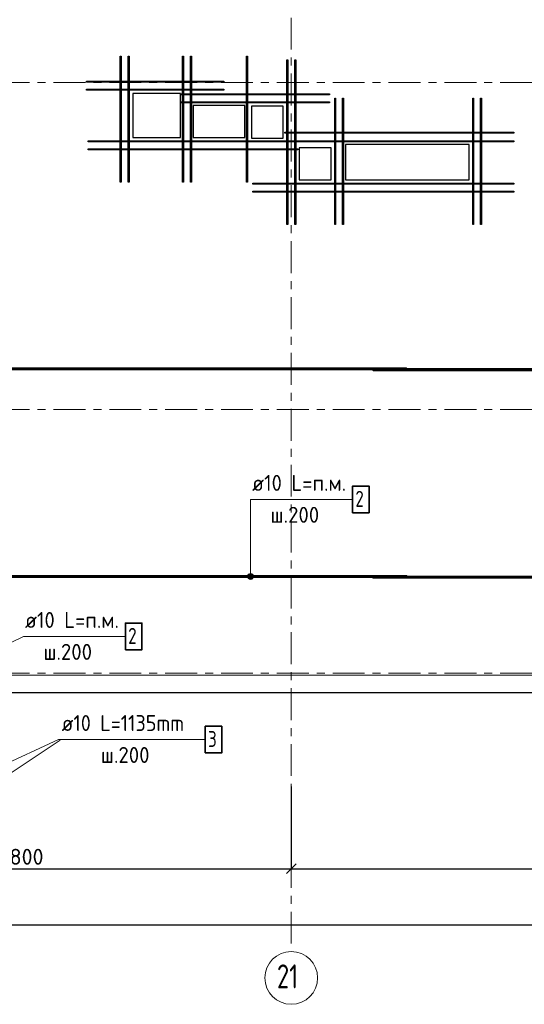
# Model space of a CAD drawing. Header units: metres. Extents: x -38 to 102, y -15 to 21.
# Tile 15 of 229: x 51.55 to 57.87, y -4.15 to 8.19. Entities that reach past the tile are written whole.
import ezdxf

# ---------------------------------------------------------------- set-up
doc = ezdxf.new("R2010")
doc.units = ezdxf.units.M
doc.header["$PDMODE"] = 65
doc.linetypes.add('______11', pattern=[0.5, 0.4, -0.05, 0, -0.05])
doc.linetypes.add('______5', pattern=[1.1, 0.8, -0.1, 0.1, -0.1])
for name, color, linetype, lineweight in [('XR$2$Осевая линия (1)', 7, '______5', 13), ('XR$2$Размерная линия (1)', 7, 'Continuous', 13), ('XR$5$Арм. стержнями верхней зоны', 180, 'Continuous', 35), ('XR$5$Арм. стержнями нижней зоны', 180, 'Continuous', 35), ('XR$5$Арм.стержн. Арматура края', 96, 'Continuous', 35), ('XR$5$Арм.стержн. Доп. арматура', 180, 'Continuous', 35), ('XR$5$Общий слой (1)_1', 7, 'Continuous', 13), ('XR$5$Перекрытие (1)', 7, 'Continuous', 35)]:
    doc.layers.add(name, color=color, linetype=linetype, lineweight=lineweight)
doc.styles.add('ISOCPEUR', font='txt')
doc.dimstyles.new('DIMSTYLE_3', dxfattribs={"dimtxt": 0.2, "dimasz": 0.2, "dimexe": 0, "dimexo": 0, "dimgap": 0.1, "dimtad": 2, "dimdec": 0, "dimlfac": 1000, "dimrnd": 5, "dimzin": 12, "dimdsep": 46, "dimtxsty": 'ISOCPEUR', "dimblk1": 'ALL_ML_STRICH', "dimblk2": 'ALL_ML_STRICH', "dimsah": 1, "dimcen": 0, "dimclrd": 7, "dimclre": 256, "dimclrt": 7, "dimadec": 0, "dimazin": 0, "dimtfac": 1, "dimtdec": 0, "dimtix": 1, "dimtmove": 2, "dimatfit": 3, "dimfxl": 0, "dimtzin": 0, "dimlwd": 0, "dimlwe": -3, "dimarcsym": 0})

# ---------------------------------------------------------------- blocks, each defined once
blk = doc.blocks.new('ALL_ML_STRICH')
at = {"color": 0, "linetype": 'ByBlock', "lineweight": -2}
for p, q in [((-1, 0), (0.5, 0)), ((-0.3, -0.3), (0.3, 0.3)), ((0, -0.5), (0, 0.5))]:
    blk.add_line(p, q, dxfattribs=at)
blk = doc.blocks.new('*D12')
at = {"layer": 'DEFPOINTS', "color": 7, "linetype": 'Continuous', "lineweight": 13, "transparency": 33554687}
for p in [(0.5, -3.103), (0.5, -3.156), (61.6, -3.14)]:
    blk.add_point(p, dxfattribs=at)
at = {"layer": 'XR$2$Размерная линия (1)', "color": 9, "linetype": 'Continuous', "lineweight": -2, "true_color": 0xc7c7c7, "transparency": 33554687}
for p, q in [((0.5, -3.123), (0.5, -3.156)), ((61.6, -3.156), (61.6, -3.156))]:
    blk.add_line(p, q, dxfattribs=at)
at = {"layer": 'XR$2$Размерная линия (1)', "color": 7, "linetype": 'Continuous', "lineweight": -2, "transparency": 33554687}
blk.add_line((0.5, -3.156), (61.6, -3.156), dxfattribs=at)
at = {"layer": 'XR$2$Размерная линия (1)', "color": 7, "linetype": 'Continuous', "lineweight": 13, "transparency": 33554687, "xscale": 0.2, "yscale": 0.2, "zscale": 0.2, "rotation": 180}
blk.add_blockref('ALL_ML_STRICH', (0.5, -3.156), dxfattribs=at)
at = {"layer": 'XR$2$Размерная линия (1)', "color": 7, "linetype": 'Continuous', "lineweight": 13, "transparency": 33554687, "xscale": 0.2, "yscale": 0.2, "zscale": 0.2}
blk.add_blockref('ALL_ML_STRICH', (61.6, -3.156), dxfattribs=at)
at = {"layer": 'XR$2$Размерная линия (1)', "color": 7, "linetype": 'Continuous', "lineweight": 13, "transparency": 33554687, "insert": (31.1, -3.006), "char_height": 0.2, "width": 1, "attachment_point": 5, "style": 'ISOCPEUR'}
blk.add_mtext('\\A1;{61100}', dxfattribs=at)
blk = doc.blocks.new('*D24')
at = {"layer": 'DEFPOINTS', "color": 7, "linetype": 'Continuous', "lineweight": 13, "transparency": 33554687}
for p in [(54.95, -1.403), (48.15, -1.606), (48.15, -2.452)]:
    blk.add_point(p, dxfattribs=at)
at = {"layer": 'XR$2$Размерная линия (1)', "color": 9, "linetype": 'Continuous', "lineweight": -2, "true_color": 0xc7c7c7, "transparency": 33554687}
for p, q in [((54.95, -1.423), (54.95, -2.452)), ((48.15, -1.626), (48.15, -2.452))]:
    blk.add_line(p, q, dxfattribs=at)
at = {"layer": 'XR$2$Размерная линия (1)', "color": 7, "linetype": 'Continuous', "lineweight": -2, "transparency": 33554687}
blk.add_line((48.15, -2.452), (54.95, -2.452), dxfattribs=at)
at = {"layer": 'XR$2$Размерная линия (1)', "color": 7, "linetype": 'Continuous', "lineweight": 13, "transparency": 33554687, "xscale": 0.2, "yscale": 0.2, "zscale": 0.2, "rotation": 180}
blk.add_blockref('ALL_ML_STRICH', (48.15, -2.452), dxfattribs=at)
at = {"layer": 'XR$2$Размерная линия (1)', "color": 7, "linetype": 'Continuous', "lineweight": 13, "transparency": 33554687, "xscale": 0.2, "yscale": 0.2, "zscale": 0.2}
blk.add_blockref('ALL_ML_STRICH', (54.95, -2.452), dxfattribs=at)
at = {"layer": 'XR$2$Размерная линия (1)', "color": 7, "linetype": 'Continuous', "lineweight": 13, "transparency": 33554687, "insert": (51.56, -2.302), "char_height": 0.2, "width": 0.8, "attachment_point": 5, "style": 'ISOCPEUR'}
blk.add_mtext('\\A1;{6800}', dxfattribs=at)
blk = doc.blocks.new('*D25')
at = {"layer": 'DEFPOINTS', "color": 7, "linetype": 'Continuous', "lineweight": 13, "transparency": 33554687}
for p in [(61.6, -1.033), (54.95, -1.403), (54.95, -2.452)]:
    blk.add_point(p, dxfattribs=at)
at = {"layer": 'XR$2$Размерная линия (1)', "color": 9, "linetype": 'Continuous', "lineweight": -2, "true_color": 0xc7c7c7, "transparency": 33554687}
for p, q in [((61.6, -1.053), (61.6, -2.452)), ((54.95, -1.423), (54.95, -2.452))]:
    blk.add_line(p, q, dxfattribs=at)
at = {"layer": 'XR$2$Размерная линия (1)', "color": 7, "linetype": 'Continuous', "lineweight": -2, "transparency": 33554687}
blk.add_line((54.95, -2.452), (61.6, -2.452), dxfattribs=at)
at = {"layer": 'XR$2$Размерная линия (1)', "color": 7, "linetype": 'Continuous', "lineweight": 13, "transparency": 33554687, "xscale": 0.2, "yscale": 0.2, "zscale": 0.2, "rotation": 180}
blk.add_blockref('ALL_ML_STRICH', (54.95, -2.452), dxfattribs=at)
at = {"layer": 'XR$2$Размерная линия (1)', "color": 7, "linetype": 'Continuous', "lineweight": 13, "transparency": 33554687, "xscale": 0.2, "yscale": 0.2, "zscale": 0.2}
blk.add_blockref('ALL_ML_STRICH', (61.6, -2.452), dxfattribs=at)
at = {"layer": 'XR$2$Размерная линия (1)', "color": 7, "linetype": 'Continuous', "lineweight": 13, "transparency": 33554687, "insert": (58.285, -2.302), "char_height": 0.2, "width": 0.8, "attachment_point": 5, "style": 'ISOCPEUR'}
blk.add_mtext('\\A1;{6650}', dxfattribs=at)

msp = doc.modelspace()

# ---------------------------------------------------------------- hatches: boundary and pattern name
at = {"layer": 'XR$5$Арм. стержнями верхней зоны', "linetype": 'Continuous', "lineweight": 13, "transparency": 33554687}
for points in [[(54.4582, 1.2425), (54.4207, 1.2425), (54.4072, 1.229)], [(54.4582, 1.2425), (54.4072, 1.229), (54.4717, 1.229)], [(54.4207, 1.2425), (54.4582, 1.2425), (54.4395, 1.2477)], [(54.4717, 1.229), (54.4072, 1.229), (54.402, 1.2102)], [(54.4717, 1.229), (54.402, 1.2102), (54.477, 1.2102)], [(54.477, 1.2102), (54.402, 1.2102), (54.4072, 1.1915)], [(54.477, 1.2102), (54.4072, 1.1915), (54.4717, 1.1915)], [(54.4717, 1.1915), (54.4072, 1.1915), (54.4207, 1.178)], [(54.4717, 1.1915), (54.4207, 1.178), (54.4582, 1.178)], [(54.4582, 1.178), (54.4207, 1.178), (54.4395, 1.1727)]]:
    msp.add_hatch(color=7, dxfattribs=at).paths.add_polyline_path(points)

# ---------------------------------------------------------------- linework, layer by layer
at = {"layer": 'XR$2$Осевая линия (1)', "color": 253, "linetype": '______11', "lineweight": 13, "true_color": 0xa0a0a0, "transparency": 33554687}
for p, q in [((54.95, -3.39), (54.95, 8.98)), ((-2.63, 7.4), (62.6, 7.4)), ((-2.63, 3.3), (62.6, 3.3)), ((-2.63, 0), (62.6, 0))]:
    msp.add_line(p, q, dxfattribs=at)
at = {"layer": 'XR$2$Осевая линия (1)', "color": 7, "linetype": 'Continuous', "lineweight": 13, "transparency": 33554687}
msp.add_circle((54.9504, -3.8199), 0.3304, dxfattribs=at)
at = {"layer": 'XR$5$Арм. стержнями верхней зоны', "color": 7, "linetype": 'Continuous', "lineweight": 13, "transparency": 33554687}
for p, q in [((54.4395, 2.1753), (55.7195, 2.1753)), ((54.4395, 2.1753), (54.4395, 1.2102)), ((54.4395, 1.2477), (54.4395, 1.2477)), ((54.402, 1.2102), (54.402, 1.2102)), ((54.4395, 1.1727), (54.4395, 1.1727)), ((54.477, 1.2102), (54.477, 1.2102)), ((51.5925, 0.4581), (49.725, -0.4598)), ((51.5925, 0.4581), (52.8725, 0.4581))]:
    msp.add_line(p, q, dxfattribs=at)
at = {"layer": 'XR$5$Арм. стержнями верхней зоны', "color": 7, "linetype": 'Continuous', "lineweight": 35, "transparency": 33554687}
for points in [[(55.7195, 2.0086), (55.9261, 2.0086), (55.9261, 2.342), (55.7195, 2.342), (55.7195, 2.0086)], [(52.8725, 0.2914), (53.0792, 0.2914), (53.0792, 0.6248), (52.8725, 0.6248), (52.8725, 0.2914)]]:
    msp.add_lwpolyline(points, dxfattribs=at)
at = {"layer": 'XR$5$Арм. стержнями верхней зоны', "color": 4, "linetype": 'Continuous', "lineweight": 50, "transparency": 33554687}
for points in [[(56.395, 1.2052), (44.695, 1.2052), (44.695, 1.2152), (56.395, 1.2152), (56.395, 1.2052)], [(61.825, 1.1952), (55.975, 1.1952), (55.975, 1.2052), (61.825, 1.2052), (61.825, 1.1952)]]:
    msp.add_lwpolyline(points, dxfattribs=at)
at = {"layer": 'XR$5$Арм. стержнями верхней зоны', "color": 7, "linetype": 'Continuous', "lineweight": 13, "transparency": 33554687}
msp.add_circle((54.4395, 1.2102), 0.0375, dxfattribs=at)
at = {"layer": 'XR$5$Арм. стержнями нижней зоны', "color": 4, "linetype": 'Continuous', "lineweight": 50, "transparency": 33554687}
for points in [[(56.395, 3.8052), (44.695, 3.8052), (44.695, 3.8152), (56.395, 3.8152), (56.395, 3.8052)], [(61.825, 3.7952), (55.975, 3.7952), (55.975, 3.8052), (61.825, 3.8052), (61.825, 3.7952)]]:
    msp.add_lwpolyline(points, dxfattribs=at)
at = {"layer": 'XR$5$Арм.стержн. Арматура края', "color": 7, "linetype": 'Continuous', "lineweight": 13, "transparency": 33554687}
for q in [(51.2629, -1.1898), (53.8731, -0.8333)]:
    msp.add_line((52.0331, -0.8333), q, dxfattribs=at)
at = {"layer": 'XR$5$Арм.стержн. Арматура края', "color": 7, "linetype": 'Continuous', "lineweight": 35, "transparency": 33554687}
msp.add_lwpolyline([(53.8731, -1), (54.0798, -1), (54.0798, -0.6667), (53.8731, -0.6667), (53.8731, -1)], dxfattribs=at)
at = {"layer": 'XR$5$Арм.стержн. Доп. арматура', "color": 34, "linetype": 'Continuous', "lineweight": 25, "transparency": 33554687}
for points in [[(52.8071, 6.1501), (52.807, 7.7301), (52.819, 7.7301), (52.8191, 6.1501), (52.8071, 6.1501)], [(52.8071, 6.1501), (52.807, 7.7301), (52.819, 7.7301), (52.8191, 6.1501), (52.8071, 6.1501)], [(52.9071, 6.1501), (52.907, 7.7301), (52.919, 7.7301), (52.9191, 6.1501), (52.9071, 6.1501)], [(52.9071, 6.1501), (52.907, 7.7301), (52.919, 7.7301), (52.9191, 6.1501), (52.9071, 6.1501)], [(53.5869, 6.1501), (53.5869, 7.7301), (53.5989, 7.7301), (53.5989, 6.1501), (53.5869, 6.1501)], [(53.5869, 6.1501), (53.5869, 7.7301), (53.5989, 7.7301), (53.5989, 6.1501), (53.5869, 6.1501)], [(53.6869, 6.1501), (53.6869, 7.7301), (53.6989, 7.7301), (53.6989, 6.1501), (53.6869, 6.1501)], [(53.6869, 6.1501), (53.6869, 7.7301), (53.6989, 7.7301), (53.6989, 6.1501), (53.6869, 6.1501)], [(54.3911, 6.1501), (54.3911, 7.7301), (54.4031, 7.7301), (54.4031, 6.1501), (54.3911, 6.1501)], [(54.3911, 6.1501), (54.3911, 7.7301), (54.4031, 7.7301), (54.4031, 6.1501), (54.3911, 6.1501)], [(54.8941, 5.6202), (54.8941, 7.6802), (54.9061, 7.6802), (54.9061, 5.6202), (54.8941, 5.6202)], [(54.8941, 5.6202), (54.8941, 7.6802), (54.9061, 7.6802), (54.9061, 5.6202), (54.8941, 5.6202)], [(54.9941, 5.6202), (54.9941, 7.6802), (55.0061, 7.6802), (55.0061, 5.6202), (54.9941, 5.6202)], [(54.9941, 5.6202), (54.9941, 7.6802), (55.0061, 7.6802), (55.0061, 5.6202), (54.9941, 5.6202)], [(54.103, 7.404), (52.383, 7.404), (52.383, 7.416), (54.103, 7.416), (54.103, 7.404)], [(54.103, 7.404), (52.383, 7.404), (52.383, 7.416), (54.103, 7.416), (54.103, 7.404)], [(54.103, 7.304), (52.383, 7.304), (52.383, 7.316), (54.103, 7.316), (54.103, 7.304)], [(54.103, 7.304), (52.383, 7.304), (52.383, 7.316), (54.103, 7.316), (54.103, 7.304)], [(53.57, 7.2556), (55.43, 7.2563), (55.43, 7.2443), (53.57, 7.2436), (53.57, 7.2556)], [(53.57, 7.2556), (55.43, 7.2563), (55.43, 7.2443), (53.57, 7.2436), (53.57, 7.2556)], [(53.5701, 7.1556), (55.4301, 7.1563), (55.4301, 7.1443), (53.5701, 7.1436), (53.5701, 7.1556)], [(53.5701, 7.1556), (55.4301, 7.1563), (55.4301, 7.1443), (53.5701, 7.1436), (53.5701, 7.1556)], [(55.4942, 5.6202), (55.4943, 7.2002), (55.5063, 7.2002), (55.5062, 5.6202), (55.4942, 5.6202)], [(55.4942, 5.6202), (55.4943, 7.2002), (55.5063, 7.2002), (55.5062, 5.6202), (55.4942, 5.6202)], [(55.5942, 5.6202), (55.5943, 7.2002), (55.6063, 7.2002), (55.6062, 5.6202), (55.5942, 5.6202)], [(55.5942, 5.6202), (55.5943, 7.2002), (55.6063, 7.2002), (55.6062, 5.6202), (55.5942, 5.6202)], [(57.2239, 5.6202), (57.2239, 7.2002), (57.2359, 7.2002), (57.2359, 5.6202), (57.2239, 5.6202)], [(57.2239, 5.6202), (57.2239, 7.2002), (57.2359, 7.2002), (57.2359, 5.6202), (57.2239, 5.6202)], [(57.3239, 5.6202), (57.3239, 7.2002), (57.3359, 7.2002), (57.3359, 5.6202), (57.3239, 5.6202)], [(57.3239, 5.6202), (57.3239, 7.2002), (57.3359, 7.2002), (57.3359, 5.6202), (57.3239, 5.6202)], [(52.403, 6.6662), (55.353, 6.6661), (55.353, 6.6541), (52.403, 6.6542), (52.403, 6.6662)], [(52.403, 6.6662), (55.353, 6.6661), (55.353, 6.6541), (52.403, 6.6542), (52.403, 6.6662)], [(57.74, 6.6542), (54.47, 6.6541), (54.47, 6.6661), (57.74, 6.6662), (57.74, 6.6542)], [(57.74, 6.6542), (54.47, 6.6541), (54.47, 6.6661), (57.74, 6.6662), (57.74, 6.6542)], [(57.74, 6.7641), (54.87, 6.7641), (54.87, 6.7761), (57.74, 6.7761), (57.74, 6.7641)], [(57.74, 6.7641), (54.87, 6.7641), (54.87, 6.7761), (57.74, 6.7761), (57.74, 6.7641)], [(52.403, 6.5662), (55.033, 6.5661), (55.033, 6.5541), (52.403, 6.5542), (52.403, 6.5662)], [(52.403, 6.5662), (55.033, 6.5661), (55.033, 6.5541), (52.403, 6.5542), (52.403, 6.5662)], [(57.74, 6.1243), (54.47, 6.1242), (54.47, 6.1362), (57.74, 6.1363), (57.74, 6.1243)], [(57.74, 6.1243), (54.47, 6.1242), (54.47, 6.1362), (57.74, 6.1363), (57.74, 6.1243)], [(57.74, 6.0243), (54.47, 6.0242), (54.47, 6.0362), (57.74, 6.0363), (57.74, 6.0243)], [(57.74, 6.0243), (54.47, 6.0242), (54.47, 6.0362), (57.74, 6.0363), (57.74, 6.0243)]]:
    msp.add_lwpolyline(points, dxfattribs=at)
at = {"layer": 'XR$5$Общий слой (1)_1', "color": 7, "linetype": 'Continuous', "lineweight": 13, "transparency": 33554687}
msp.add_line((50.6974, -1.7445), (52.0548, -0.8403), dxfattribs=at)
msp.add_lwpolyline([(32.9919, 8.3849), (32.9919, -0.0251), (61.8219, -0.0251)], dxfattribs=at)
at = {"layer": 'XR$5$Перекрытие (1)', "color": 7, "linetype": 'Continuous', "lineweight": 25, "transparency": 33554687}
for p, q in [((52.963, 7.2601), (52.963, 6.7101)), ((53.563, 7.2601), (52.963, 7.2601)), ((53.563, 6.7101), (53.563, 7.2601)), ((53.72, 7.1102), (53.72, 6.7102)), ((54.37, 7.1102), (53.72, 7.1102)), ((54.37, 6.7102), (54.37, 7.1102)), ((54.4501, 7.1002), (54.4501, 6.7002)), ((54.8501, 7.1002), (54.4501, 7.1002)), ((54.8501, 6.7002), (54.8501, 7.1002)), ((52.963, 6.7101), (53.563, 6.7101)), ((53.72, 6.7102), (54.37, 6.7102)), ((54.4501, 6.7002), (54.8501, 6.7002)), ((55.45, 6.5803), (55.05, 6.5802)), ((55.05, 6.5802), (55.05, 6.1802)), ((55.45, 6.1803), (55.45, 6.5803)), ((55.63, 6.6202), (55.63, 6.1802)), ((57.18, 6.6202), (55.63, 6.6202)), ((57.18, 6.1802), (57.18, 6.6202)), ((55.05, 6.1802), (55.45, 6.1803)), ((55.63, 6.1802), (57.18, 6.1802)), ((61.85, -0.2498), (51.4, -0.2498))]:
    msp.add_line(p, q, dxfattribs=at)

# ---------------------------------------------------------------- texts
at = {"layer": 'XR$2$Осевая линия (1)', "color": 7, "linetype": 'Continuous', "lineweight": 13, "transparency": 33554687, "insert": (54.7704, -3.9504), "char_height": 0.3, "width": 0.472281, "attachment_point": 7, "style": 'ISOCPEUR'}
msp.add_mtext('\\W0.75;21', dxfattribs=at)
at = {"layer": 'XR$5$Арм. стержнями верхней зоны', "color": 7, "linetype": 'Continuous', "lineweight": 25, "transparency": 33554687, "char_height": 0.2, "attachment_point": 7, "style": 'ISOCPEUR'}
for s, insert, width in [('\\W0.94;ø10 L=п.м.', (54.4595, 2.282), 1.333221), ('\\W0.78;2', (55.7528, 2.082), 0.217605), ('\\W0.95;ш.200 ', (54.6895, 1.882), 0.874664), ('\\W0.94;ø10 L=п.м.', (51.6125, 0.5648), 1.333221), ('\\W0.78;2', (52.9058, 0.3648), 0.217605), ('\\W0.95;ш.200 ', (51.8425, 0.1648), 0.874664)]:
    msp.add_mtext(s, dxfattribs=dict(at, insert=insert, width=width))
at = {"layer": 'XR$5$Арм.стержн. Арматура края', "color": 7, "linetype": 'Continuous', "lineweight": 25, "transparency": 33554687, "char_height": 0.2, "attachment_point": 7, "style": 'ISOCPEUR'}
for s, insert, width in [('\\W0.92;ø10 L=1135mm ', (52.0731, -0.7267), 1.871128), ('\\W0.78;3', (53.9064, -0.9267), 0.217605), ('\\W0.95;ш.200 ', (52.5631, -1.1267), 0.874664)]:
    msp.add_mtext(s, dxfattribs=dict(at, insert=insert, width=width))

# ---------------------------------------------------------------- dimensions: what is measured, and where the dimension line sits
at = {"layer": 'XR$2$Размерная линия (1)', "color": 7, "linetype": 'Continuous', "lineweight": 13, "transparency": 33554687}
for base, p1, p2, picture, middle in [((61.6, -2.452), (54.95, -1.4227), (61.6, -1.053), '*D25', (58.285, -2.302)), ((54.95, -2.452), (48.15, -1.6259), (54.95, -1.4227), '*D24', (51.56, -2.302)), ((61.6, -3.1563), (0.5, -3.1233), (61.6, -3.1563), '*D12', (31.1, -3.0063))]:
    dim = msp.add_linear_dim(base=base, p1=p1, p2=p2, dimstyle='DIMSTYLE_3', override={"dimpost": '<>', "dimclrd": 7, "dimclre": 9, "dimclrt": 7, "dimlwd": 0, "dimlwe": 65533}, dxfattribs=at)
    dim.commit()
    dim.dimension.update_dxf_attribs({"geometry": picture, "text_midpoint": middle, "dimtype": 160})

doc.saveas('drawing.dxf')
